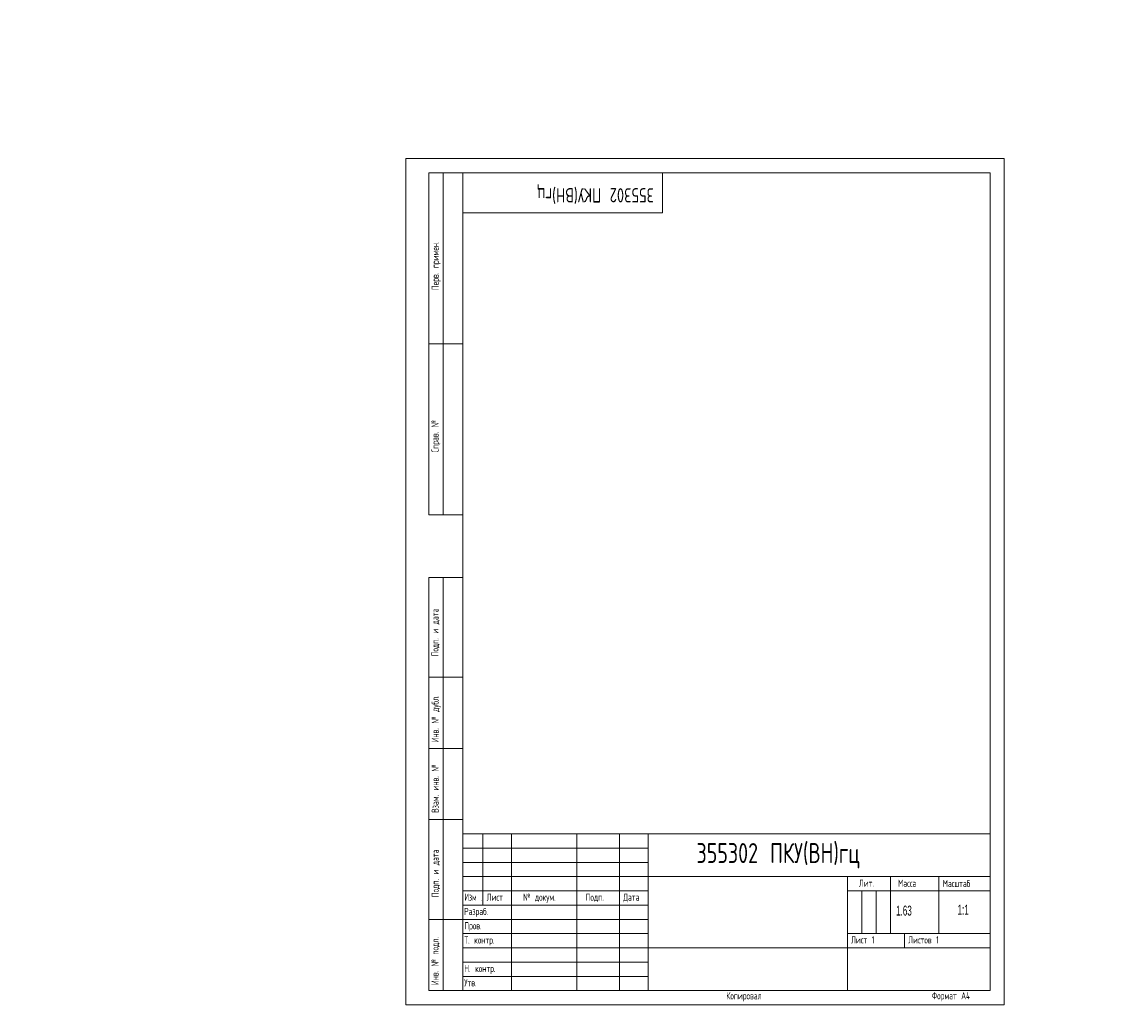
# Model space of a CAD drawing. Header units: millimetres. Extents: x -135 to 970, y -3 to 498.
# Tile 1 of 2: x -135 to 253, y -3 to 345. Entities that reach past the tile are written whole.
import ezdxf

# ---------------------------------------------------------------- set-up
doc = ezdxf.new("R2010")
doc.units = ezdxf.units.MM
doc.layers.add('ОСЕВЫЕ', color=7, linetype='Continuous')
doc.styles.add('SLDTEXTSTYLE0', font='TXT', dxfattribs={"width": 0.7, "bigfont": 'bigfont'})
doc.styles.add('SLDTEXTSTYLE1', font='TXT', dxfattribs={"width": 0.605})
doc.styles.add('SLDTEXTSTYLE2', font='TXT', dxfattribs={"width": 0.605, "bigfont": 'bigfont'})
doc.styles.add('SLDTEXTSTYLE3', font='TXT', dxfattribs={"width": 0.582204, "bigfont": 'bigfont'})
doc.styles.add('SLDTEXTSTYLE4', font='TXT', dxfattribs={"width": 0.582204})

# ---------------------------------------------------------------- blocks, each defined once
blk = doc.blocks.new('SW_NOTE_0')
at = {"color": 0, "linetype": 'Continuous', "lineweight": 0, "attachment_point": 1}
for s, insert, char_height, style in [('\\M+18449\\M+18478\\M+1847D', (0, 3.22), 2.5, 'SLDTEXTSTYLE3'), ('.', (5.69, 2.32), 1.59, 'SLDTEXTSTYLE4')]:
    blk.add_mtext(s, dxfattribs=dict(at, insert=insert, char_height=char_height, style=style))

msp = doc.modelspace()

# ---------------------------------------------------------------- linework, layer by layer
at = {"color": 7, "linetype": 'Continuous', "lineweight": 15}
for p, q in [((8, 172), (8, 292)), ((20, 292), (8, 292)), ((8, 172), (8, 292)), ((13, 172), (13, 292)), ((13, 172), (13, 292)), ((20, 292), (20, 5)), ((205, 292), (20, 292)), ((20, 292), (20, 5)), ((90, 278), (90, 292)), ((205, 5), (205, 292)), ((20, 278), (90, 278)), ((8, 232), (20, 232)), ((20, 232), (8, 232)), ((8, 172), (20, 172)), ((8, 5), (8, 150)), ((8, 150), (20, 150)), ((13, 5), (13, 150)), ((20, 115), (8, 115)), ((20, 90), (8, 90)), ((20, 65), (8, 65)), ((20, 60), (205, 60)), ((20, 60), (20, 5)), ((27, 35), (27, 60)), ((37, 60), (37, 5)), ((60, 60), (60, 5)), ((75, 60), (75, 5)), ((85, 60), (85, 5)), ((85, 45), (205, 45)), ((155, 45), (155, 5)), ((170, 45), (170, 25)), ((187, 45), (187, 25)), ((20, 40), (85, 40)), ((155, 40), (205, 40)), ((20, 35), (85, 35)), ((8, 30), (20, 30)), ((155, 25), (205, 25)), ((175, 25), (175, 20)), ((85, 20), (205, 20)), ((8, 5), (20, 5)), ((20, 5), (205, 5))]:
    msp.add_line(p, q, dxfattribs=at)
at = {"color": 7, "linetype": 'Continuous', "lineweight": 0}
for p, q in [((20, 55), (85, 55)), ((20, 50), (85, 50)), ((20, 45), (85, 45)), ((160, 40), (160, 25)), ((165, 40), (165, 25)), ((20, 30), (85, 30)), ((20, 25), (85, 25)), ((20, 20), (85, 20)), ((20, 15), (85, 15)), ((20, 10), (85, 10))]:
    msp.add_line(p, q, dxfattribs=at)
at = {"layer": 'ОСЕВЫЕ', "lineweight": 0}
for p, q in [((0, 297), (210, 297)), ((0, 297), (0, 0)), ((210, 297), (210, 0)), ((0, 0), (210, 0))]:
    msp.add_line(p, q, dxfattribs=at)

# ---------------------------------------------------------------- block references
at = {"color": 7, "linetype": 'Continuous', "lineweight": 0}
msp.add_blockref('SW_NOTE_0', (20.52, 35.82), dxfattribs=at)

# ---------------------------------------------------------------- texts
at = {"color": 7, "linetype": 'Continuous', "lineweight": 0, "attachment_point": 1}
for s, insert, char_height, rotation, style in [('\\M+18450\\M+18475\\M+18482\\M+18472. \\M+18481\\M+18482\\M+18479\\M+1847D\\M+18475\\M+1847E.', (9.03, 250.83), 2.5, 90, 'SLDTEXTSTYLE2'), ('355302 \\M+18450\\M+1844B\\M+18454(\\M+18442\\M+1844E)\\M+18473\\M+18488', (86.99, 281.6), 5, 180, 'SLDTEXTSTYLE0'), ('\\M+18452\\M+18481\\M+18482\\M+18470\\M+18472. \\M+18782', (8.94, 193.84), 2.5, 90, 'SLDTEXTSTYLE2'), ('\\M+18450\\M+18480\\M+18474\\M+18481. \\M+18479 \\M+18474\\M+18470\\M+18484\\M+18470', (8.93, 122.3), 2.5, 90, 'SLDTEXTSTYLE2'), ('\\M+18449\\M+1847E\\M+18472. \\M+18782 \\M+18474\\M+18485\\M+18471\\M+1847C.', (9, 92.12), 2.5, 90, 'SLDTEXTSTYLE2'), ('\\M+18442\\M+18478\\M+18470\\M+1847D. \\M+18479\\M+1847E\\M+18472. \\M+18782', (9.01, 67.4), 2.5, 90, 'SLDTEXTSTYLE2'), ('\\M+18450\\M+18480\\M+18474\\M+18481. \\M+18479 \\M+18474\\M+18470\\M+18484\\M+18470', (9.03, 37.79), 2.5, 90, 'SLDTEXTSTYLE2'), ('\\M+18449\\M+1847E\\M+18472. \\M+18782 \\M+18481\\M+18480\\M+18474\\M+1847C.', (8.94, 6.96), 2.5, 90, 'SLDTEXTSTYLE2')]:
    msp.add_mtext(s, dxfattribs=dict(at, insert=insert, char_height=char_height, rotation=rotation, style=style))
at = {"color": 7, "linetype": 'Continuous', "lineweight": 0}
for s, insert, char_height, attachment_point, style in [('355302 \\M+18450\\M+1844B\\M+18454(\\M+18442\\M+1844E)\\M+18473\\M+18488', (101.96, 56.78), 7, 1, 'SLDTEXTSTYLE0'), ('\\M+1844C\\M+18479\\M+18484.', (158.95, 43.93), 2.5, 1, 'SLDTEXTSTYLE2'), ('\\M+1844D\\M+18470\\M+18483\\M+18483\\M+18470', (172.7, 43.93), 2.5, 1, 'SLDTEXTSTYLE2'), ('\\M+1844D\\M+18470\\M+18483\\M+1848A\\M+18484\\M+18470\\M+18471', (188.37, 43.84), 2.5, 1, 'SLDTEXTSTYLE2'), ('\\M+1844C\\M+18479\\M+18483\\M+18484', (28.33, 39.04), 2.5, 1, 'SLDTEXTSTYLE2'), ('\\M+18782 \\M+18474\\M+18480\\M+1847B\\M+18485\\M+1847D.', (41.11, 39.06), 2.5, 1, 'SLDTEXTSTYLE2'), ('\\M+18450\\M+18480\\M+18474\\M+18481.', (63.06, 39.04), 2.5, 1, 'SLDTEXTSTYLE2'), ('\\M+18444\\M+18470\\M+18484\\M+18470', (76.24, 39.05), 2.5, 1, 'SLDTEXTSTYLE2'), ('1.63', (172.01, 34.84), 3.5, 1, 'SLDTEXTSTYLE1'), ('1:1', (195.55, 35.13), 3.5, 2, 'SLDTEXTSTYLE1'), ('\\M+18451\\M+18470\\M+18478\\M+18482\\M+18470\\M+18471.', (20.42, 34.03), 2.5, 1, 'SLDTEXTSTYLE2'), ('\\M+18450\\M+18482\\M+18480\\M+18472.', (20.47, 29.01), 2.5, 1, 'SLDTEXTSTYLE2'), ('\\M+18453. \\M+1847B\\M+18480\\M+1847E\\M+18484\\M+18482.', (20.47, 24.02), 2.5, 1, 'SLDTEXTSTYLE2'), ('\\M+1844C\\M+18479\\M+18483\\M+18484 1', (156.18, 24.05), 2.5, 1, 'SLDTEXTSTYLE2'), ('\\M+1844C\\M+18479\\M+18483\\M+18484\\M+18480\\M+18472 1', (176.24, 24.04), 2.5, 1, 'SLDTEXTSTYLE2'), ('\\M+1844E. \\M+1847B\\M+18480\\M+1847E\\M+18484\\M+18482.', (20.46, 14.02), 2.5, 1, 'SLDTEXTSTYLE2'), ('\\M+18454\\M+18484\\M+18472.', (20.45, 9.01), 2.5, 1, 'SLDTEXTSTYLE2'), ('\\M+1844B\\M+18480\\M+18481\\M+18479\\M+18482\\M+18480\\M+18472\\M+18470\\M+1847C', (112.4, 4.44), 2.5, 1, 'SLDTEXTSTYLE2'), ('\\M+18455\\M+18480\\M+18482\\M+1847D\\M+18470\\M+18484 \\M+184404', (184.58, 4.46), 2.5, 1, 'SLDTEXTSTYLE2')]:
    msp.add_mtext(s, dxfattribs=dict(at, insert=insert, char_height=char_height, attachment_point=attachment_point, style=style))

doc.saveas('drawing.dxf')
